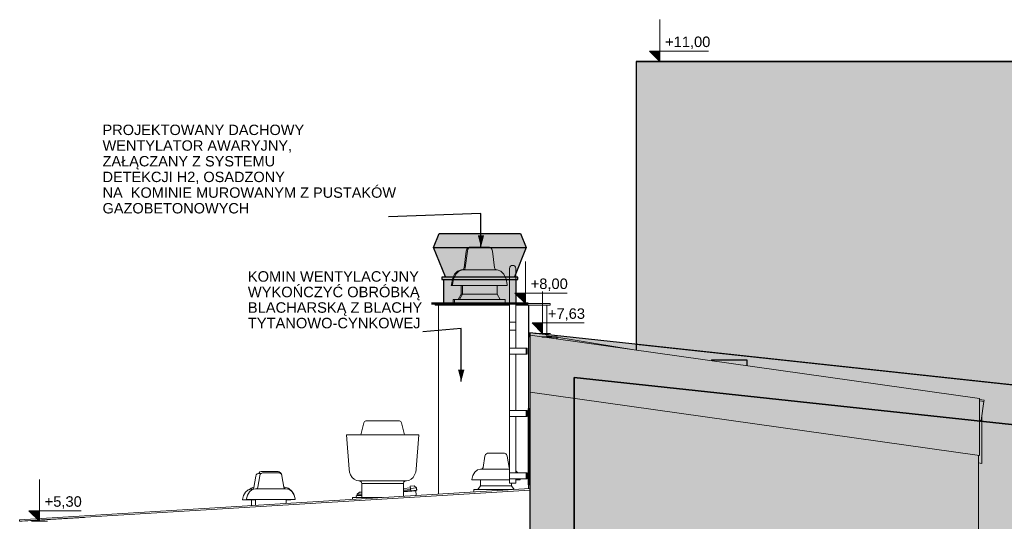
# Model space of a CAD drawing. Header units: centimetres. Extents: x -1412 to 8451, y -353 to 1224.
# Tile 23 of 24: x 6032 to 7252, y 500 to 1122. Entities that reach past the tile are written whole.
import ezdxf

# ---------------------------------------------------------------- set-up
doc = ezdxf.new("R2010")
doc.units = ezdxf.units.CM
doc.header["$MEASUREMENT"] = 0
for name, color, linetype in [('00 - DRABINA DACHOWA', 7, 'Continuous'), ('00 - SUFIT Z BLACHY', 7, 'Continuous'), ('280-A Dachy Powłoki', 7, 'Continuous'), ('299-A Wymiary Opisy', 7, 'Continuous'), ('420-K Ściany', 7, 'Continuous'), ('520-I Went_Klim', 7, 'Continuous'), ('Nowe_420 - Wełna mineralna', 7, 'Continuous'), ('Nowe_440-K Słupy stalowe', 7, 'Continuous'), ('Nowe_520-I Went_Klim', 7, 'Continuous'), ('Nowe_Okna Archicada', 7, 'Continuous')]:
    doc.layers.add(name, color=color, linetype=linetype)
for name, color, linetype, lineweight in [('00 - DRABINA DACHOWA_Nr_pióra__4', 7, 'Continuous', 20), ('00 - SUFIT Z BLACHY_Nr_pióra__12', 7, 'Continuous', 13), ('280-A Dachy Powłoki_Nr_pióra__12', 7, 'Continuous', 13), ('299-A Wymiary Opisy_Nr_pióra__11', 7, 'Continuous', 0), ('420-K Ściany_Nr_pióra__12', 7, 'Continuous', 13), ('420-K Ściany_Nr_pióra__13', 7, 'Continuous', 25), ('520-I Went_Klim_Nr_pióra__12', 7, 'Continuous', 13), ('Nowe_0_Nr_pióra__13', 7, 'Continuous', 25), ('Nowe_0_Nr_pióra__15', 7, 'Continuous', 50), ('Nowe_199-Z Wymiary i opisy_Nr_pióra__135', 5, 'Continuous', 20), ('Nowe_199-Z Wymiary i opisy_Nr_pióra__235', 5, 'Continuous', 0), ('Nowe_420 - Wełna mineralna_Nr_pióra__11', 7, 'Continuous', 0), ('Nowe_420 - Wełna mineralna_Nr_pióra__13', 7, 'Continuous', 25), ('Nowe_440-K Słupy stalowe_Nr_pióra__12', 7, 'Continuous', 13), ('Nowe_520-I Went_Klim_Nr_pióra__1', 7, 'Continuous', 20), ('Nowe_Okna Archicada_Nr_pióra__13', 7, 'Continuous', 25)]:
    doc.layers.add(name, color=color, linetype=linetype, lineweight=lineweight)
for name, color, linetype, lineweight, true_color in [('0_Nr_pióra__92', 7, 'Continuous', 20, 0xdfdfdf), ('280-A Dachy Powłoki_Nr_pióra__92', 7, 'Continuous', 20, 0xdfdfdf), ('420-K Ściany_Nr_pióra__82', 7, 'Continuous', 20, 0xd9b486), ('Nowe_420 - Wełna mineralna_Nr_pióra__48', 7, 'Continuous', 20, 0xc7b59a), ('Nowe_440-K Słupy stalowe_Nr_pióra__90', 7, 'Continuous', 20, 0x2d579d)]:
    doc.layers.add(name, color=color, linetype=linetype, lineweight=lineweight, true_color=true_color)
doc.styles.add('STYL_AUTOMATYCZNY_1', font='arial.ttf')
doc.dimstyles.new('STYL_AUTOMATYCZNY__3', dxfattribs={"dimtxt": 0.18, "dimasz": 14.592, "dimexe": 0.18, "dimexo": 0.0625, "dimgap": 0, "dimtad": 0, "dimtih": 1, "dimtoh": 1, "dimdec": 4, "dimzin": 0, "dimdsep": 46, "dimcen": 0.09, "dimadec": 0, "dimazin": 0, "dimtfac": 1, "dimtdec": 4, "dimtmove": 0, "dimatfit": 3, "dimldrblk": 'ARROWHEAD_5', "dimfxl": 0, "dimtolj": 1, "dimtzin": 0, "dimarcsym": 0})

# ---------------------------------------------------------------- blocks, each defined once
blk = doc.blocks.new('ElemPrzekroju_231_3', base_point=(6039.1, -30.2))
at = {"layer": 'Nowe_520-I Went_Klim_Nr_pióra__1', "color": 7, "linetype": 'Continuous', "lineweight": 20}
for p, q in [((6586.5, 834.7), (6583.8, 814.1)), ((6587.2, 837.4), (6586.5, 834.7)), ((6588.4, 839.1), (6587.2, 837.4)), ((6590.1, 839.8), (6588.4, 839.1)), ((6590.1, 839.8), (6590.5, 839.8)), ((6590.5, 839.8), (6591.7, 839.8)), ((6591.7, 839.8), (6593.6, 839.8)), ((6593.6, 839.8), (6596, 839.8)), ((6596, 839.8), (6598.9, 839.8)), ((6598.9, 839.8), (6601.9, 839.8)), ((6601.9, 839.8), (6605, 839.8)), ((6605, 839.8), (6607.9, 839.8)), ((6607.9, 839.8), (6610.3, 839.8)), ((6610.3, 839.8), (6612.2, 839.8)), ((6612.2, 839.8), (6613.4, 839.8)), ((6613.4, 839.8), (6613.8, 839.8)), ((6613.8, 839.8), (6615.5, 839.1)), ((6615.5, 839.1), (6616.6, 837.4)), ((6616.6, 837.4), (6617.4, 834.7)), ((6617.4, 834.7), (6620.1, 814.1)), ((6572.1, 806), (6569.4, 800.2)), ((6575.9, 810.1), (6572.1, 806)), ((6580.3, 811.6), (6575.9, 810.1)), ((6580.3, 811.6), (6581.1, 811.6)), ((6581.1, 811.6), (6583.2, 811.6)), ((6583.1, 812.3), (6582, 811.6)), ((6583.8, 814.1), (6583.1, 812.3)), ((6583.2, 811.6), (6586.7, 811.6)), ((6586.7, 811.6), (6591.1, 811.6)), ((6591.1, 811.6), (6596.4, 811.6)), ((6596.4, 811.6), (6601.9, 811.6)), ((6601.9, 811.6), (6607.5, 811.6)), ((6607.5, 811.6), (6612.7, 811.6)), ((6612.7, 811.6), (6617.2, 811.6)), ((6617.2, 811.6), (6620.6, 811.6)), ((6620.1, 814.1), (6620.8, 812.3)), ((6620.6, 811.6), (6622.8, 811.6)), ((6620.8, 812.3), (6621.9, 811.6)), ((6622.8, 811.6), (6623.5, 811.6)), ((6623.5, 811.6), (6628, 810.1)), ((6628, 810.1), (6631.8, 806)), ((6631.8, 806), (6634.4, 800.2)), ((6568.1, 793.2), (6568, 792.1)), ((6569.4, 800.2), (6568.1, 793.2)), ((6634.4, 800.2), (6635.8, 793.2)), ((6635.8, 793.2), (6635.9, 792.1)), ((6568, 792.1), (6569.2, 792.1)), ((6569.2, 792.1), (6572.6, 792.1)), ((6572.6, 792.1), (6578, 792.1)), ((6580.3, 781.3), (6576.6, 774.8)), ((6578, 792.1), (6585, 792.1)), ((6580.3, 792.1), (6580.3, 781.3)), ((6580.3, 781.3), (6581.1, 781.3)), ((6581.1, 781.3), (6583.2, 781.3)), ((6583.2, 781.3), (6586.7, 781.3)), ((6585, 792.1), (6593.2, 792.1)), ((6586.7, 781.3), (6591.1, 781.3)), ((6591.1, 781.3), (6596.4, 781.3)), ((6593.2, 792.1), (6601.9, 792.1)), ((6596.4, 781.3), (6601.9, 781.3)), ((6601.9, 792.1), (6610.7, 792.1)), ((6601.9, 781.3), (6607.5, 781.3)), ((6607.5, 781.3), (6612.7, 781.3)), ((6610.7, 792.1), (6618.9, 792.1)), ((6612.7, 781.3), (6617.2, 781.3)), ((6617.2, 781.3), (6620.6, 781.3)), ((6618.9, 792.1), (6625.9, 792.1)), ((6620.6, 781.3), (6622.8, 781.3)), ((6622.8, 781.3), (6623.5, 781.3)), ((6623.5, 792.1), (6623.5, 781.3)), ((6623.5, 781.3), (6627.2, 774.8)), ((6625.9, 792.1), (6631.3, 792.1)), ((6631.3, 792.1), (6634.7, 792.1)), ((6634.7, 792.1), (6635.9, 792.1)), ((6570.5, 774.8), (6633.4, 774.8)), ((6570.5, 769.8), (6570.5, 774.8)), ((6633.4, 769.8), (6633.4, 774.8))]:
    blk.add_line(p, q, dxfattribs=at)
blk = doc.blocks.new('ElemPrzekroju_232_3', base_point=(6039.1, -30.2))
at = {"layer": 'Nowe_420 - Wełna mineralna_Nr_pióra__11', "color": 7, "linetype": 'Continuous', "lineweight": 0}
blk.add_line((6684.8, 767.8), (6684.8, 728.4), dxfattribs=at)
blk = doc.blocks.new('ElemPrzekroju_233_3', base_point=(6039.1, -30.2))
at = {"layer": 'Nowe_420 - Wełna mineralna_Nr_pióra__11', "color": 7, "linetype": 'Continuous', "lineweight": 0}
for p, q in [((6550.6, 767.8), (6550.6, 533.5)), ((6662.3, 728.4), (6662.3, 767.8)), ((6662.3, 540.3), (6662.3, 728.4))]:
    blk.add_line(p, q, dxfattribs=at)
blk = doc.blocks.new('ElemPrzekroju_252_3', base_point=(6039.1, -30.2))
at = {"layer": '00 - SUFIT Z BLACHY_Nr_pióra__12', "color": 7, "linetype": 'Continuous', "lineweight": 13}
for p, q in [((6664, 539.7), (6664.2, 539.7)), ((6034.9, 499.8), (6112.2, 504.7)), ((6034.9, 439.8), (6034.9, 454.1))]:
    blk.add_line(p, q, dxfattribs=at)
blk = doc.blocks.new('ElemPrzekroju_253_3', base_point=(6039.1, -30.2))
at = {"layer": '420-K Ściany_Nr_pióra__82', "color": 43, "linetype": 'Continuous', "lineweight": 20, "true_color": 0xd9b486}
for p, q in [((6664.2, 659.8), (6664.2, 539.7)), ((7219.5, -5.2), (7219.5, 581.7)), ((7219.5, -5.2), (7211.5, -5.2))]:
    blk.add_line(p, q, dxfattribs=at)
blk = doc.blocks.new('ElemPrzekroju_254_3', base_point=(6039.1, -30.2))
at = {"layer": '420-K Ściany_Nr_pióra__12', "color": 7, "linetype": 'Continuous', "lineweight": 13}
for p, q in [((6664.2, -5.2), (6664.2, 659.7)), ((6718.6, -5.2), (6718.6, 652.1)), ((6718.6, -5.2), (6664.2, -5.2))]:
    blk.add_line(p, q, dxfattribs=at)
blk = doc.blocks.new('ElemPrzekroju_255_3', base_point=(6039.1, -30.2))
at = {"layer": '280-A Dachy Powłoki_Nr_pióra__92', "color": 254, "linetype": 'Continuous', "lineweight": 20, "true_color": 0xdfdfdf}
for p, q in [((7220.9, 650.6), (7226.5, 649.8)), ((7226.2, 648.3), (7220.9, 649.1)), ((7222.9, 624.6), (7226.2, 648.3)), ((7226.2, 648.3), (7226.5, 649.8)), ((7222.9, 624.6), (7220.9, 624.9)), ((7220.9, 624.3), (7222.8, 624.1)), ((7222.8, 624.1), (7220.9, 624.1)), ((7222.8, 624.1), (7222.9, 624.6))]:
    blk.add_line(p, q, dxfattribs=at)
blk = doc.blocks.new('ElemPrzekroju_256_3', base_point=(6039.1, -30.2))
at = {"layer": '420-K Ściany_Nr_pióra__13', "color": 7, "linetype": 'Continuous', "lineweight": 25}
for p, q in [((6664.2, 728.4), (6662.3, 728.4)), ((6678.6, 728.4), (6697.2, 728.4)), ((6697.2, 728.4), (6697.2, 725.8))]:
    blk.add_line(p, q, dxfattribs=at)
blk = doc.blocks.new('ElemPrzekroju_257_3', base_point=(6039.1, -30.2))
at = {"layer": '00 - SUFIT Z BLACHY_Nr_pióra__12', "color": 7, "linetype": 'Continuous', "lineweight": 13}
for p, q in [((7220.9, 652.2), (6664.2, 730.4)), ((6664.2, 730.4), (6664.2, 659.8)), ((6664.2, 730.4), (6664.2, 730.4)), ((7220.9, 652.2), (6664.2, 730.4)), ((7220.9, 581.5), (6664.2, 659.8)), ((7220.9, 650.6), (7220.9, 652.2)), ((7220.9, 652.2), (7220.9, 652.2)), ((7220.9, 652.2), (7220.9, 581.5)), ((7220.9, 581.5), (7220.9, 624.3)), ((7220.9, 581.5), (7220.9, 581.5))]:
    blk.add_line(p, q, dxfattribs=at)
blk = doc.blocks.new('ElemPrzekroju_258_3', base_point=(6039.1, -30.2))
at = {"layer": '420-K Ściany_Nr_pióra__13', "color": 7, "linetype": 'Continuous', "lineweight": 25}
for p, q in [((6888.8, 699.8), (6889.8, 699.8)), ((6888.8, 699.8), (6888.8, 698.9)), ((6889.8, 698.7), (6889.8, 699.8)), ((6889.8, 699.8), (6932.8, 699.8)), ((6932.8, 699.8), (6932.8, 692.7))]:
    blk.add_line(p, q, dxfattribs=at)
blk = doc.blocks.new('ElemPrzekroju_261_3', base_point=(6039.1, -30.2))
at = {"layer": '420-K Ściany_Nr_pióra__13', "color": 7, "linetype": 'Continuous', "lineweight": 25}
for p, q in [((6795.5, 1069.8), (7628.7, 1069.8)), ((6795.5, 1069.8), (6795.5, 712)), ((7630.3, 1069.8), (7628.7, 1069.8)), ((7628.7, 1069.8), (7628.7, 639.8)), ((7630.3, 639.8), (7630.3, 1069.8))]:
    blk.add_line(p, q, dxfattribs=at)
blk = doc.blocks.new('ElemPrzekroju_262_3', base_point=(6039.1, -30.2))
at = {"layer": '00 - SUFIT Z BLACHY_Nr_pióra__12', "color": 7, "linetype": 'Continuous', "lineweight": 13}
for p, q in [((6694, 728.4), (6684.8, 729.9)), ((6793, 712.3), (6697.2, 727.9)), ((7223.6, 629.6), (7223.6, 571.5)), ((7223.6, 571.5), (7219.5, 572.1))]:
    blk.add_line(p, q, dxfattribs=at)
blk = doc.blocks.new('ElemPrzekroju_272_3', base_point=(6039.1, -30.2))
at = {"layer": '520-I Went_Klim_Nr_pióra__12', "color": 7, "linetype": 'Continuous', "lineweight": 13}
for p, q in [((6329.3, 556.2), (6326.9, 542)), ((6329.9, 558.1), (6329.3, 556.2)), ((6331, 559.2), (6329.9, 558.1)), ((6332.5, 559.7), (6331, 559.2)), ((6332.5, 559.7), (6332.8, 559.7)), ((6332.8, 559.7), (6333.9, 559.7)), ((6333.9, 559.7), (6335.5, 559.7)), ((6335.5, 559.7), (6337.7, 559.7)), ((6337.7, 559.7), (6340.2, 559.7)), ((6340.2, 559.7), (6342.9, 559.7)), ((6342.9, 559.7), (6345.7, 559.7)), ((6345.7, 559.7), (6348.2, 559.7)), ((6348.2, 559.7), (6350.4, 559.7)), ((6350.4, 559.7), (6352, 559.7)), ((6352, 559.7), (6353.1, 559.7)), ((6353.1, 559.7), (6353.4, 559.7)), ((6353.4, 559.7), (6354.9, 559.2)), ((6354.9, 559.2), (6356, 558.1)), ((6356, 558.1), (6356.6, 556.2)), ((6356.6, 556.2), (6359, 542)), ((6319.9, 539.2), (6316.5, 536.4)), ((6323.9, 540.2), (6319.9, 539.2)), ((6323.9, 540.2), (6324.5, 540.2)), ((6324.5, 540.2), (6326.4, 540.2)), ((6326.3, 540.7), (6325.3, 540.2)), ((6326.9, 542), (6326.3, 540.7)), ((6326.4, 540.2), (6329.4, 540.2)), ((6329.4, 540.2), (6333.4, 540.2)), ((6333.4, 540.2), (6338, 540.2)), ((6338, 540.2), (6342.9, 540.2)), ((6342.9, 540.2), (6347.9, 540.2)), ((6347.9, 540.2), (6352.5, 540.2)), ((6352.5, 540.2), (6356.4, 540.2)), ((6356.4, 540.2), (6359.5, 540.2)), ((6359, 542), (6359.6, 540.7)), ((6359.5, 540.2), (6361.4, 540.2)), ((6359.6, 540.7), (6360.6, 540.2)), ((6361.4, 540.2), (6362, 540.2)), ((6362, 540.2), (6366, 539.2)), ((6366, 539.2), (6369.4, 536.4)), ((6313, 527.5), (6312.9, 526.7)), ((6312.9, 526.7), (6314, 526.7)), ((6314.2, 532.3), (6313, 527.5)), ((6314, 526.7), (6317, 526.7)), ((6316.5, 536.4), (6314.2, 532.3)), ((6317, 526.7), (6321.7, 526.7)), ((6321.7, 526.7), (6327.9, 526.7)), ((6323.9, 526.7), (6323.9, 519.6)), ((6327.9, 526.7), (6335.2, 526.7)), ((6335.2, 526.7), (6342.9, 526.7)), ((6342.9, 526.7), (6350.7, 526.7)), ((6350.7, 526.7), (6357.9, 526.7)), ((6357.9, 526.7), (6364.2, 526.7)), ((6362, 526.7), (6362, 522)), ((6364.2, 526.7), (6368.9, 526.7)), ((6368.9, 526.7), (6371.9, 526.7)), ((6369.4, 536.4), (6371.7, 532.3)), ((6371.7, 532.3), (6372.9, 527.5)), ((6371.9, 526.7), (6372.9, 526.7)), ((6372.9, 527.5), (6372.9, 526.7))]:
    blk.add_line(p, q, dxfattribs=at)
blk = doc.blocks.new('ElemPrzekroju_273_3', base_point=(6039.1, -30.2))
at = {"layer": '520-I Went_Klim_Nr_pióra__12', "color": 7, "linetype": 'Continuous', "lineweight": 13}
for p, q in [((6608.2, 580.6), (6605.8, 566.3)), ((6608.9, 582.5), (6608.2, 580.6)), ((6610, 583.6), (6608.9, 582.5)), ((6611.4, 584.1), (6610, 583.6)), ((6611.4, 584.1), (6611.8, 584.1)), ((6611.8, 584.1), (6612.8, 584.1)), ((6612.8, 584.1), (6614.5, 584.1)), ((6614.5, 584.1), (6616.7, 584.1)), ((6616.7, 584.1), (6619.2, 584.1)), ((6619.2, 584.1), (6621.9, 584.1)), ((6621.9, 584.1), (6624.6, 584.1)), ((6624.6, 584.1), (6627.2, 584.1)), ((6627.2, 584.1), (6629.3, 584.1)), ((6629.3, 584.1), (6631, 584.1)), ((6631, 584.1), (6632, 584.1)), ((6632, 584.1), (6632.4, 584.1)), ((6632.4, 584.1), (6633.9, 583.6)), ((6633.9, 583.6), (6634.9, 582.5)), ((6634.9, 582.5), (6635.6, 580.6)), ((6635.6, 580.6), (6638, 566.3)), ((6598.9, 563.6), (6595.5, 560.7)), ((6602.8, 564.6), (6598.9, 563.6)), ((6602.8, 564.6), (6603.5, 564.6)), ((6603.5, 564.6), (6605.4, 564.6)), ((6605.3, 565.1), (6604.2, 564.6)), ((6605.8, 566.3), (6605.3, 565.1)), ((6605.4, 564.6), (6608.4, 564.6)), ((6608.4, 564.6), (6612.4, 564.6)), ((6612.4, 564.6), (6617, 564.6)), ((6617, 564.6), (6621.9, 564.6)), ((6621.9, 564.6), (6626.9, 564.6)), ((6626.9, 564.6), (6631.5, 564.6)), ((6631.5, 564.6), (6635.4, 564.6)), ((6635.4, 564.6), (6638.4, 564.6)), ((6638, 566.3), (6638.6, 565.1)), ((6638.4, 564.6), (6638.8, 564.6)), ((6638.6, 565.1), (6638.8, 565)), ((6646.4, 562.3), (6648.3, 560.7)), ((6592, 551.8), (6591.9, 551.1)), ((6591.9, 551.1), (6592.9, 551.1)), ((6593.2, 556.7), (6592, 551.8)), ((6592.9, 551.1), (6595.9, 551.1)), ((6595.5, 560.7), (6593.2, 556.7)), ((6595.9, 551.1), (6600.7, 551.1)), ((6600.7, 551.1), (6606.9, 551.1)), ((6602.8, 551.1), (6602.8, 543.6)), ((6606.9, 551.1), (6614.1, 551.1)), ((6614.1, 551.1), (6621.9, 551.1)), ((6621.9, 551.1), (6629.7, 551.1)), ((6629.7, 551.1), (6636.9, 551.1)), ((6636.9, 551.1), (6638.8, 551.1)), ((6646.4, 551.1), (6647.9, 551.1)), ((6647.9, 551.1), (6650.9, 551.1)), ((6648.3, 560.7), (6648.8, 559.9)), ((6650.9, 551.1), (6651.9, 551.1)), ((6651.7, 552.3), (6651.8, 551.8)), ((6651.8, 551.8), (6651.9, 551.1)), ((6594.4, 539.1), (6642.4, 539.1)), ((6594.4, 536.2), (6594.4, 539.1)), ((6602.8, 543.6), (6599.5, 539.1)), ((6602.8, 543.6), (6603.5, 543.6)), ((6603.5, 543.6), (6605.4, 543.6)), ((6605.4, 543.6), (6608.4, 543.6)), ((6608.4, 543.6), (6612.4, 543.6)), ((6612.4, 543.6), (6617, 543.6)), ((6617, 543.6), (6621.9, 543.6)), ((6621.9, 543.6), (6626.9, 543.6)), ((6626.9, 543.6), (6631.5, 543.6)), ((6631.5, 543.6), (6635.4, 543.6)), ((6635.4, 543.6), (6638.4, 543.6)), ((6638.4, 543.6), (6640.4, 543.6)), ((6640.4, 543.6), (6641, 543.6)), ((6641, 547.2), (6641, 543.6)), ((6641, 543.6), (6644.2, 539.2))]:
    blk.add_line(p, q, dxfattribs=at)
blk = doc.blocks.new('ElemPrzekroju_274_3', base_point=(6039.1, -30.2))
at = {"layer": '520-I Went_Klim_Nr_pióra__12', "color": 7, "linetype": 'Continuous', "lineweight": 13}
for p, q in [((6459, 623.6), (6458, 621.8)), ((6460.5, 624.2), (6459, 623.6)), ((6460.5, 624.2), (6461.2, 624.2)), ((6461.2, 624.2), (6463.3, 624.2)), ((6463.3, 624.2), (6466.6, 624.2)), ((6466.6, 624.2), (6471, 624.2)), ((6471, 624.2), (6476, 624.2)), ((6476, 624.2), (6481.5, 624.2)), ((6481.5, 624.2), (6486.9, 624.2)), ((6486.9, 624.2), (6491.9, 624.2)), ((6491.9, 624.2), (6496.3, 624.2)), ((6496.3, 624.2), (6499.6, 624.2)), ((6499.6, 624.2), (6501.7, 624.2)), ((6501.7, 624.2), (6502.4, 624.2)), ((6502.4, 624.2), (6503.9, 623.6)), ((6503.9, 623.6), (6504.9, 621.8)), ((6458, 621.8), (6454.5, 607)), ((6504.9, 621.8), (6508.5, 607)), ((6436.5, 607), (6438, 607)), ((6436.5, 607), (6439.8, 564.6)), ((6438, 607), (6442.5, 607)), ((6442.5, 607), (6449.6, 607)), ((6449.6, 607), (6459, 607)), ((6459, 607), (6469.8, 607)), ((6469.8, 607), (6481.5, 607)), ((6481.5, 607), (6493.1, 607)), ((6493.1, 607), (6504, 607)), ((6504, 607), (6513.3, 607)), ((6513.3, 607), (6520.4, 607)), ((6520.4, 607), (6524.9, 607)), ((6526.5, 607), (6523.1, 564.6)), ((6524.9, 607), (6526.5, 607)), ((6439.8, 564.6), (6440.5, 560.7)), ((6523.1, 564.6), (6522.4, 560.7)), ((6440.5, 560.7), (6441.8, 557.2)), ((6441.8, 557.2), (6443.8, 554.2)), ((6443.8, 554.2), (6446.2, 551.9)), ((6446.2, 551.9), (6449, 550.4)), ((6449, 550.4), (6451.9, 550)), ((6451.9, 550), (6453, 550)), ((6453, 550), (6455.9, 550)), ((6453.2, 550), (6455, 548.9)), ((6455, 548.9), (6455.7, 546.5)), ((6455.9, 550), (6460.6, 550)), ((6460.6, 550), (6466.7, 550)), ((6466.7, 550), (6473.8, 550)), ((6473.8, 550), (6481.5, 550)), ((6481.5, 550), (6489.1, 550)), ((6489.1, 550), (6496.2, 550)), ((6496.2, 550), (6502.3, 550)), ((6502.3, 550), (6507, 550)), ((6507, 550), (6510, 550)), ((6507.9, 548.9), (6507.2, 546.5)), ((6509.7, 550), (6507.9, 548.9)), ((6510, 550), (6511, 550)), ((6513.9, 550.4), (6511, 550)), ((6516.7, 551.9), (6513.9, 550.4)), ((6519.1, 554.2), (6516.7, 551.9)), ((6521.1, 557.2), (6519.1, 554.2)), ((6522.4, 560.7), (6521.1, 557.2)), ((6455.7, 529.2), (6455.7, 546.5)), ((6455.7, 546.5), (6456.6, 546.5)), ((6456.6, 546.5), (6459.2, 546.5)), ((6459.2, 546.5), (6463.3, 546.5)), ((6463.3, 546.5), (6468.6, 546.5)), ((6468.6, 546.5), (6474.8, 546.5)), ((6474.8, 546.5), (6481.5, 546.5)), ((6481.5, 546.5), (6488.1, 546.5)), ((6488.1, 546.5), (6494.3, 546.5)), ((6494.3, 546.5), (6499.6, 546.5)), ((6499.6, 546.5), (6503.7, 546.5)), ((6503.7, 546.5), (6506.3, 546.5)), ((6506.3, 546.5), (6507.2, 546.5)), ((6507.2, 530.8), (6507.2, 546.5)), ((6444, 529.2), (6481, 529.2)), ((6444, 527), (6444, 529.2))]:
    blk.add_line(p, q, dxfattribs=at)
blk = doc.blocks.new('ElemPrzekroju_275_3', base_point=(6039.1, -30.2))
at = {"layer": '520-I Went_Klim_Nr_pióra__12', "color": 7, "linetype": 'Continuous', "lineweight": 13}
for p, q in [((6324.3, 555.7), (6321.9, 541.5)), ((6324.9, 557.6), (6324.3, 555.7)), ((6326, 558.7), (6324.9, 557.6)), ((6327.5, 559.2), (6326, 558.7)), ((6327.5, 559.2), (6327.8, 559.2)), ((6327.8, 559.2), (6328.9, 559.2)), ((6328.9, 559.2), (6330.5, 559.2)), ((6330.5, 559.2), (6331, 559.2)), ((6314.9, 538.7), (6311.5, 535.8)), ((6318.9, 539.7), (6314.9, 538.7)), ((6318.9, 539.7), (6319.5, 539.7)), ((6319.5, 539.7), (6321.4, 539.7)), ((6321.3, 540.2), (6320.3, 539.7)), ((6321.9, 541.5), (6321.3, 540.2)), ((6321.4, 539.7), (6321.9, 539.7)), ((6308, 527), (6307.9, 526.2)), ((6307.9, 526.2), (6309, 526.2)), ((6309.2, 531.8), (6308, 527)), ((6309, 526.2), (6312, 526.2)), ((6311.5, 535.8), (6309.2, 531.8)), ((6312, 526.2), (6316.7, 526.2)), ((6316.7, 526.2), (6322.9, 526.2)), ((6318.9, 526.2), (6318.9, 519.3)), ((6322.9, 526.2), (6323.9, 526.2)), ((6362, 526.2), (6363.9, 526.2)), ((6363.9, 526.2), (6366.9, 526.2)), ((6366.9, 526.2), (6367.9, 526.2)), ((6367.9, 526.7), (6367.9, 526.2))]:
    blk.add_line(p, q, dxfattribs=at)
blk = doc.blocks.new('ElemPrzekroju_276_3', base_point=(6039.1, -30.2))
at = {"layer": '280-A Dachy Powłoki_Nr_pióra__12', "color": 7, "linetype": 'Continuous', "lineweight": 13}
for p, q in [((6515.9, 541.3), (6507.2, 540.6)), ((6516.1, 539.1), (6507.2, 538.3)), ((6522.4, 538), (6507.2, 536.7)), ((6516.2, 537.8), (6507.2, 537)), ((6522.4, 537.7), (6507.2, 536.4)), ((6520.4, 543.6), (6515.7, 543.2)), ((6515.7, 543.2), (6516, 540.5)), ((6523.3, 541.2), (6516, 540.5)), ((6516, 540.5), (6516.2, 537.5)), ((6523.6, 538.2), (6516.2, 537.5)), ((6523.3, 541.2), (6520.4, 543.6)), ((6520.4, 543.6), (6520.5, 543.6)), ((6523.4, 541.2), (6520.5, 543.6)), ((6522.4, 538), (6522.4, 538.1)), ((6522.4, 537.7), (6522.4, 538)), ((6522.5, 538), (6522.4, 538)), ((6522.4, 537.8), (6523, 531.8)), ((6522.5, 537.8), (6522.4, 537.8)), ((6523, 531.8), (6522.4, 537.7)), ((6523.7, 538.2), (6522.5, 538.1)), ((6522.5, 538), (6522.5, 538.1)), ((6522.5, 537.7), (6522.5, 538)), ((6522.5, 537.8), (6523, 531.8)), ((6523, 531.8), (6522.5, 537.7)), ((6523.6, 538.2), (6523.3, 541.2)), ((6523.3, 541.2), (6523.4, 541.2)), ((6523.7, 538.2), (6523.4, 541.2)), ((6523.6, 538.2), (6523.7, 538.2)), ((6455.7, 531.9), (6448.7, 531.2)), ((6448.7, 531.2), (6451, 531.7)), ((6448.9, 529.2), (6448.7, 531.2)), ((6449.9, 533.3), (6452.9, 535.8)), ((6455.7, 533.8), (6449.9, 533.3)), ((6450, 532), (6449.9, 533.3)), ((6455.7, 532.5), (6450, 532)), ((6450.1, 532), (6450, 532)), ((6451, 532.1), (6450.1, 532)), ((6450.1, 532), (6450.1, 532)), ((6455.7, 532.2), (6451, 531.7)), ((6451, 531.7), (6451, 532.1)), ((6455.7, 536.1), (6452.9, 535.8)), ((6523, 531.8), (6522.2, 531.7))]:
    blk.add_line(p, q, dxfattribs=at)
blk = doc.blocks.new('ElemPrzekroju_277_3', base_point=(6039.1, -30.2))
at = {"layer": '520-I Went_Klim_Nr_pióra__12', "color": 7, "linetype": 'Continuous', "lineweight": 13}
for p, q in [((6330.9, 561.5), (6329.5, 561)), ((6330.9, 561.5), (6331.3, 561.5)), ((6331.3, 561.5), (6332.3, 561.5)), ((6332.3, 561.5), (6334, 561.5)), ((6334, 561.5), (6336.2, 561.5)), ((6336.2, 561.5), (6338.7, 561.5)), ((6338.7, 561.5), (6341.4, 561.5)), ((6341.4, 561.5), (6344.1, 561.5)), ((6344.1, 561.5), (6346.7, 561.5)), ((6346.7, 561.5), (6348.8, 561.5)), ((6348.8, 561.5), (6350.5, 561.5)), ((6350.5, 561.5), (6351.6, 561.5)), ((6351.6, 561.5), (6351.9, 561.5)), ((6351.9, 561.5), (6353.4, 561)), ((6328.4, 559.9), (6328.2, 559.2)), ((6329.5, 561), (6328.4, 559.9)), ((6353.4, 561), (6354.4, 559.9)), ((6354.4, 559.9), (6354.6, 559.3)), ((6318.4, 541), (6316, 539)), ((6321.9, 541.9), (6318.4, 541)), ((6359, 542), (6359.9, 542)), ((6359, 542), (6359.1, 542)), ((6359.9, 542), (6360.5, 542)), ((6360.5, 542), (6364.4, 541)), ((6364.4, 541), (6367.9, 538.1)), ((6367.9, 538.1), (6368.4, 537.2))]:
    blk.add_line(p, q, dxfattribs=at)
blk = doc.blocks.new('ElemPrzekroju_278_3', base_point=(6039.1, -30.2))
at = {"layer": '520-I Went_Klim_Nr_pióra__12', "color": 7, "linetype": 'Continuous', "lineweight": 13}
for p, q in [((6353.9, 560.4), (6354.6, 560.2)), ((6354.6, 560.2), (6355.7, 559)), ((6355.7, 559), (6356.4, 557.2)), ((6356.4, 557.2), (6356.4, 556.8)), ((6358.9, 542.6), (6359.2, 542)), ((6365.3, 540.3), (6365.7, 540.2)), ((6365.7, 540.2), (6369.1, 537.3)), ((6369.1, 537.3), (6371.4, 533.3)), ((6371.4, 533.3), (6371.6, 532.4))]:
    blk.add_line(p, q, dxfattribs=at)
blk = doc.blocks.new('ElemPrzekroju_279_3', base_point=(6039.1, -30.2))
at = {"layer": '00 - SUFIT Z BLACHY_Nr_pióra__12', "color": 7, "linetype": 'Continuous', "lineweight": 13}
for p, q in [((6031.8, 501.8), (6664, 540.4)), ((6031.8, 499.8), (6664, 538.4)), ((6664, 540.4), (6664.2, 540.4)), ((6664, 538.4), (6664, 540.4)), ((6664.2, 540.4), (6664.2, 539.7)), ((6031.8, 499.8), (6031.8, 501.8)), ((6034.9, 499.9), (6097.9, 503.8)), ((6097.9, 503.8), (6108.5, 504.4)), ((6032, 499.8), (6031.8, 499.8)), ((6032, 499.8), (6034.9, 499.9))]:
    blk.add_line(p, q, dxfattribs=at)
blk = doc.blocks.new('ElemPrzekroju_280_3', base_point=(6039.1, -30.2))
at = {"layer": '00 - SUFIT Z BLACHY_Nr_pióra__12', "color": 7, "linetype": 'Continuous', "lineweight": 13}
for p, q in [((6038.6, 500.2), (6038.6, 500)), ((6038.6, 500), (6038.6, 500.2)), ((6101.6, 504), (6101.6, 504)), ((6035.6, 499.8), (6035.6, 500))]:
    blk.add_line(p, q, dxfattribs=at)
blk = doc.blocks.new('ElemPrzekroju_290_3', base_point=(6039.1, -30.2))
at = {"layer": 'Nowe_520-I Went_Klim_Nr_pióra__1', "color": 7, "linetype": 'Continuous', "lineweight": 20}
for p, q in [((6585, 834.7), (6582.3, 814.1)), ((6585.8, 837.4), (6585, 834.7)), ((6586.9, 839.1), (6585.8, 837.4)), ((6588.6, 839.8), (6586.9, 839.1)), ((6588.6, 839.8), (6589, 839.8)), ((6589, 839.8), (6590.1, 839.8)), ((6570.6, 806), (6568, 800.2)), ((6574.4, 810.1), (6570.6, 806)), ((6578.9, 811.6), (6574.4, 810.1)), ((6578.9, 811.6), (6579.6, 811.6)), ((6579.6, 811.6), (6580.3, 811.6)), ((6581.6, 812.3), (6580.5, 811.6)), ((6582.3, 814.1), (6581.6, 812.3)), ((6566.6, 793.2), (6566.5, 792.1)), ((6568, 800.2), (6566.6, 793.2)), ((6566.5, 792.1), (6567.7, 792.1)), ((6567.7, 792.1), (6568, 792.1)), ((6578.9, 781.3), (6575.2, 774.8)), ((6578.9, 792.1), (6578.9, 781.3)), ((6578.9, 781.3), (6579.6, 781.3)), ((6579.6, 781.3), (6580.3, 781.3)), ((6569, 774.8), (6570.5, 774.8)), ((6569, 769.8), (6569, 774.8))]:
    blk.add_line(p, q, dxfattribs=at)
blk = doc.blocks.new('ElemPrzekroju_296_3', base_point=(6039.1, -30.2))
at = {"layer": 'Nowe_Okna Archicada_Nr_pióra__13', "color": 7, "linetype": 'Continuous', "lineweight": 25}
for p, q in [((6662.3, 544.8), (6662.3, 639.8)), ((6662.3, 639.8), (6662.7, 639.8)), ((6662.7, 639.8), (6662.7, 544.8)), ((6662.7, 544.8), (6662.3, 544.8))]:
    blk.add_line(p, q, dxfattribs=at)
blk = doc.blocks.new('ElemPrzekroju_297_3', base_point=(6039.1, -30.2))
at = {"layer": 'Nowe_Okna Archicada_Nr_pióra__13', "color": 7, "linetype": 'Continuous', "lineweight": 25}
for p, q in [((6662.7, 544.8), (6662.7, 639.8)), ((6662.7, 639.8), (6663, 639.8)), ((6663, 639.8), (6663, 544.8)), ((6663, 544.8), (6662.7, 544.8))]:
    blk.add_line(p, q, dxfattribs=at)
blk = doc.blocks.new('ElemPrzekroju_298_3', base_point=(6039.1, -30.2))
at = {"layer": 'Nowe_Okna Archicada_Nr_pióra__13', "color": 7, "linetype": 'Continuous', "lineweight": 25}
for p, q in [((6663.1, 544.8), (6663.1, 639.8)), ((6663.1, 639.8), (6663.4, 639.8)), ((6663.4, 639.8), (6663.4, 544.8)), ((6663.4, 544.8), (6663.1, 544.8))]:
    blk.add_line(p, q, dxfattribs=at)
blk = doc.blocks.new('ElemPrzekroju_299_3', base_point=(6039.1, -30.2))
at = {"layer": 'Nowe_Okna Archicada_Nr_pióra__13', "color": 7, "linetype": 'Continuous', "lineweight": 25}
for p, q in [((6663.5, 639.8), (6663.8, 639.8)), ((6663.5, 544.8), (6663.5, 639.8)), ((6663.8, 639.8), (6663.8, 544.8)), ((6663.8, 544.8), (6663.5, 544.8))]:
    blk.add_line(p, q, dxfattribs=at)
blk = doc.blocks.new('ElemPrzekroju_300_3', base_point=(6039.1, -30.2))
at = {"layer": 'Nowe_440-K Słupy stalowe_Nr_pióra__90', "color": 165, "linetype": 'Continuous', "lineweight": 20, "true_color": 0x2d579d}
blk.add_line((6662.4, 762.6), (6662.3, 762.6), dxfattribs=at)
blk = doc.blocks.new('ElemPrzekroju_301_3', base_point=(6039.1, -30.2))
at = {"layer": 'Nowe_440-K Słupy stalowe_Nr_pióra__12', "color": 7, "linetype": 'Continuous', "lineweight": 13}
for p, q in [((6546.6, 769.8), (6638.8, 769.8)), ((6546.6, 767.8), (6546.6, 769.8)), ((6646.4, 769.8), (6688.8, 769.8)), ((6688.8, 767.8), (6688.8, 769.8)), ((6546.6, 767.8), (6638.8, 767.8)), ((6646.4, 767.8), (6688.8, 767.8))]:
    blk.add_line(p, q, dxfattribs=at)
blk = doc.blocks.new('ElemPrzekroju_302_3', base_point=(6039.1, -30.2))
at = {"layer": 'Nowe_420 - Wełna mineralna_Nr_pióra__11', "color": 7, "linetype": 'Continuous', "lineweight": 0}
blk.add_line((6662.3, 728.7), (6662.4, 728.7), dxfattribs=at)
blk = doc.blocks.new('ElemPrzekroju_303_3', base_point=(6039.1, -30.2))
at = {"layer": 'Nowe_420 - Wełna mineralna_Nr_pióra__11', "color": 7, "linetype": 'Continuous', "lineweight": 0}
for p, q in [((6662.4, 767.8), (6662.4, 728.7)), ((6662.4, 728.7), (6664.2, 728.7))]:
    blk.add_line(p, q, dxfattribs=at)
blk = doc.blocks.new('Wymiary_16_3', base_point=(6056.3, -30.2))
at = {"layer": '299-A Wymiary Opisy_Nr_pióra__11', "linetype": 'Continuous', "lineweight": 0}
for points in [[(6056.3, 499.8), (6056.3, 512.8), (6043.3, 512.8)], [(6056.3, -5.2), (6056.3, 7.8), (6043.3, 7.8)], [(6056.3, -30.2), (6056.3, -17.2), (6043.3, -17.2)]]:
    blk.add_hatch(color=7, dxfattribs=at).paths.add_polyline_path(points)
at = {"layer": '299-A Wymiary Opisy_Nr_pióra__11', "color": 7, "linetype": 'Continuous', "lineweight": 0}
for p, q in [((6056.3, 499.8), (6056.3, 551.8)), ((6056.3, 499.8), (6043.3, 512.8)), ((6043.3, 512.8), (6056.3, 512.8)), ((6056.3, 512.8), (6107.9, 512.8)), ((6056.3, 499.8), (6046.6, 499.8)), ((6056.3, 499.8), (6066.1, 499.8)), ((6056.3, -5.2), (6056.3, 46.8)), ((6056.3, -30.2), (6056.3, 21.8)), ((6056.3, -5.2), (6043.3, 7.8)), ((6043.3, 7.8), (6056.3, 7.8)), ((6056.3, 7.8), (6107.9, 7.8)), ((6056.3, -5.2), (6046.6, -5.2)), ((6056.3, -5.2), (6066.1, -5.2)), ((6056.3, -30.2), (6043.3, -17.2)), ((6043.3, -17.2), (6056.3, -17.2)), ((6056.3, -17.2), (6107.3, -17.2)), ((6056.3, -30.2), (6046.6, -30.2)), ((6056.3, -30.2), (6066.1, -30.2))]:
    blk.add_line(p, q, dxfattribs=at)
at = {"layer": '299-A Wymiary Opisy_Nr_pióra__11', "color": 7, "lineweight": 0, "char_height": 13, "attachment_point": 7, "style": 'STYL_AUTOMATYCZNY_1'}
for s, insert in [('\\A1;{\\pql;\\fArial|b0|i0|c238|p0;\\W1.000000;+5,30}', (6062.8, 515.4)), ('\\A1;{\\pql;\\fArial|b0|i0|c238|p0;\\W1.000000;+0,25}', (6062.8, 10.4)), ('\\A1;{\\pql;\\fArial|b0|i0|c238|p0;\\W1.000000;±0,00}', (6062.8, -14.6))]:
    blk.add_mtext(s, dxfattribs=dict(at, insert=insert))
blk = doc.blocks.new('Wymiary_18_3', base_point=(6658.4, 769.8))
at = {"layer": '299-A Wymiary Opisy_Nr_pióra__11', "linetype": 'Continuous', "lineweight": 0}
blk.add_hatch(color=7, dxfattribs=at).paths.add_polyline_path([(6658.4, 769.8), (6658.4, 782.8), (6645.4, 782.8)])
at = {"layer": '299-A Wymiary Opisy_Nr_pióra__11', "color": 7, "linetype": 'Continuous', "lineweight": 0}
for p, q in [((6658.4, 769.8), (6658.4, 821.8)), ((6658.4, 769.8), (6645.4, 782.8)), ((6645.4, 782.8), (6658.4, 782.8)), ((6658.4, 782.8), (6710, 782.8)), ((6658.4, 769.8), (6648.6, 769.8)), ((6658.4, 769.8), (6668.1, 769.8))]:
    blk.add_line(p, q, dxfattribs=at)
at = {"layer": '299-A Wymiary Opisy_Nr_pióra__11', "color": 7, "lineweight": 0, "insert": (6664.9, 785.4), "char_height": 13, "attachment_point": 7, "style": 'STYL_AUTOMATYCZNY_1'}
blk.add_mtext('\\A1;{\\pql;\\fArial|b0|i0|c238|p0;\\W1.000000;+8,00}', dxfattribs=at)
blk = doc.blocks.new('Wymiary_19_3', base_point=(6679.7, 732.8))
at = {"layer": '299-A Wymiary Opisy_Nr_pióra__11', "linetype": 'Continuous', "lineweight": 0}
blk.add_hatch(color=7, dxfattribs=at).paths.add_polyline_path([(6679.7, 732.8), (6679.7, 745.8), (6666.7, 745.8)])
at = {"layer": '299-A Wymiary Opisy_Nr_pióra__11', "color": 7, "linetype": 'Continuous', "lineweight": 0}
for p, q in [((6679.7, 732.8), (6679.7, 784.8)), ((6679.7, 732.8), (6666.7, 745.8)), ((6666.7, 745.8), (6679.7, 745.8)), ((6679.7, 745.8), (6731.3, 745.8)), ((6679.7, 732.8), (6669.9, 732.8)), ((6679.7, 732.8), (6689.4, 732.8))]:
    blk.add_line(p, q, dxfattribs=at)
at = {"layer": '299-A Wymiary Opisy_Nr_pióra__11', "color": 7, "lineweight": 0, "insert": (6686.2, 748.4), "char_height": 13, "attachment_point": 7, "style": 'STYL_AUTOMATYCZNY_1'}
blk.add_mtext('\\A1;{\\pql;\\fArial|b0|i0|c238|p0;\\W1.000000;+7,63}', dxfattribs=at)
blk = doc.blocks.new('Wymiary_20_3', base_point=(6824.9, 1069.8))
at = {"layer": '299-A Wymiary Opisy_Nr_pióra__11', "linetype": 'Continuous', "lineweight": 0}
blk.add_hatch(color=7, dxfattribs=at).paths.add_polyline_path([(6824.9, 1069.8), (6824.9, 1082.8), (6811.9, 1082.8)])
at = {"layer": '299-A Wymiary Opisy_Nr_pióra__11', "color": 7, "linetype": 'Continuous', "lineweight": 0}
for p, q in [((6824.9, 1069.8), (6824.9, 1121.8)), ((6824.9, 1069.8), (6811.9, 1082.8)), ((6811.9, 1082.8), (6824.9, 1082.8)), ((6824.9, 1082.8), (6885.1, 1082.8)), ((6824.9, 1069.8), (6815.1, 1069.8)), ((6824.9, 1069.8), (6834.6, 1069.8))]:
    blk.add_line(p, q, dxfattribs=at)
at = {"layer": '299-A Wymiary Opisy_Nr_pióra__11', "color": 7, "lineweight": 0, "insert": (6831.4, 1085.4), "char_height": 13, "attachment_point": 7, "style": 'STYL_AUTOMATYCZNY_1'}
blk.add_mtext('\\A1;{\\pql;\\fArial|b0|i0|c238|p0;\\W1.000000;+11,00}', dxfattribs=at)
blk = doc.blocks.new('ARROWHEAD_5')
at = {"linetype": 'Continuous', "lineweight": 0}
blk.add_hatch(color=0, dxfattribs=at).paths.add_polyline_path([(-1, 0.2679), (0, 0), (-1, -0.2679)])
at = {"color": 0, "linetype": 'Continuous', "lineweight": 0}
blk.add_line((0, 0), (-1, 0), dxfattribs=at)
blk = doc.blocks.new('ElemPrzekroju_304_3', base_point=(6039.1, -30.2))
at = {"layer": '00 - DRABINA DACHOWA_Nr_pióra__4', "color": 7, "linetype": 'Continuous', "lineweight": 20}
for p, q in [((6639.1, 814.7), (6638.8, 813.3)), ((6638.8, 746.7), (6638.8, 813.3)), ((6639.9, 816), (6639.1, 814.7)), ((6641.2, 816.8), (6639.9, 816)), ((6642.6, 817.1), (6641.2, 816.8)), ((6644.1, 816.8), (6642.6, 817.1)), ((6645.3, 816), (6644.1, 816.8)), ((6646.2, 814.7), (6645.3, 816)), ((6646.4, 813.3), (6646.2, 814.7)), ((6646.4, 746.7), (6646.4, 813.3)), ((6646.4, 746.7), (6638.8, 746.7)), ((6638.8, 736.6), (6638.8, 746.7)), ((6646.4, 736.6), (6646.4, 746.7)), ((6646.4, 736.6), (6638.8, 736.6)), ((6638.8, 714.5), (6638.8, 736.6)), ((6646.4, 714.5), (6646.4, 736.6)), ((6659.4, 714.5), (6638.8, 714.5)), ((6638.8, 706.9), (6638.8, 714.5)), ((6660.6, 714.5), (6659.4, 714.5)), ((6659.4, 706.9), (6659.4, 714.5)), ((6660.6, 706.9), (6660.6, 714.5)), ((6659.4, 706.9), (6638.8, 706.9)), ((6638.8, 637.2), (6638.8, 706.9)), ((6646.4, 637.2), (6646.4, 706.9)), ((6660.6, 706.9), (6659.4, 706.9)), ((6659.4, 637.2), (6638.8, 637.2)), ((6638.8, 629.6), (6638.8, 637.2)), ((6660.6, 637.2), (6659.4, 637.2)), ((6659.4, 629.6), (6659.4, 637.2)), ((6660.6, 629.6), (6660.6, 637.2)), ((6659.4, 629.6), (6638.8, 629.6)), ((6638.8, 559.9), (6638.8, 629.6)), ((6646.4, 559.9), (6646.4, 629.6)), ((6660.6, 629.6), (6659.4, 629.6)), ((6659.4, 559.9), (6638.8, 559.9)), ((6638.8, 552.3), (6638.8, 559.9)), ((6659.4, 552.3), (6638.8, 552.3)), ((6638.8, 547.2), (6638.8, 552.3)), ((6646.4, 547.2), (6646.4, 552.3)), ((6660.6, 559.9), (6659.4, 559.9)), ((6659.4, 552.3), (6659.4, 559.9)), ((6660.6, 552.3), (6659.4, 552.3)), ((6660.6, 552.3), (6660.6, 559.9)), ((6646.4, 547.2), (6638.8, 547.2))]:
    blk.add_line(p, q, dxfattribs=at)

msp = doc.modelspace()

# ---------------------------------------------------------------- hatches: boundary and pattern name
at = {"layer": '0_Nr_pióra__92', "linetype": 'Continuous', "lineweight": 20, "true_color": 0xdfdfdf}
for points in [[(6658.7, 839.3), (6651.6, 856.6), (6550.9, 856.6), (6543.8, 839.3)], [(6543.8, 839.3), (6558.5, 802.8), (6644, 802.8), (6658.7, 839.3)], [(6554.1, 802.6), (6648.3, 802.6), (6648.3, 799.6), (6554.1, 799.6)], [(6646, 799.6), (6556.8, 799.6), (6556.8, 769.7), (6646, 769.7)]]:
    msp.add_hatch(color=254, dxfattribs=at).paths.add_polyline_path(points)
at = {"layer": 'Nowe_420 - Wełna mineralna_Nr_pióra__48', "linetype": 'Continuous', "lineweight": 0, "true_color": 0xcdbfab}
for points in [[(6795.5, 1069.8), (6795.5, 719.3), (8451.3, 540.6), (8451.3, 1069.8)], [(6718.6, -5.2), (6718.6, 678.1), (8451.3, 491.7), (8451.3, 540.6), (6663.8, 733.5), (6664.2, -5.2)], [(6718.6, 678.1), (6718.6, -5.2), (8451.3, -5.2), (8451.3, 491.7)]]:
    msp.add_hatch(color=9, dxfattribs=at).paths.add_polyline_path(points)

# ---------------------------------------------------------------- linework, layer by layer
at = {"layer": 'Nowe_0_Nr_pióra__13', "color": 7, "linetype": 'Continuous', "lineweight": 25}
for p, q in [((6544.5, 839.4), (6551.6, 856.7)), ((6551.6, 856.7), (6652.3, 856.7)), ((6652.3, 856.7), (6659.4, 839.4)), ((6559.2, 802.9), (6544.5, 839.4)), ((6544.5, 839.4), (6659.4, 839.4)), ((6659.4, 839.4), (6644.7, 802.9)), ((6649, 802.6), (6554.8, 802.6)), ((6554.8, 802.6), (6554.8, 799.7)), ((6554.8, 799.7), (6649, 799.7)), ((6557.1, 769.7), (6557.1, 799.7)), ((6646.7, 769.7), (6646.7, 799.7)), ((6649, 799.7), (6649, 802.6))]:
    msp.add_line(p, q, dxfattribs=at)
at = {"layer": 'Nowe_0_Nr_pióra__15', "color": 7, "linetype": 'Continuous', "lineweight": 50}
msp.add_line((6541.9, 769.7), (6661.9, 769.8), dxfattribs=at)
at = {"layer": 'Nowe_420 - Wełna mineralna_Nr_pióra__13', "color": 7, "linetype": 'Continuous', "lineweight": 25, "flags": 128}
for points in [[(6795.5, 1069.8), (6795.5, 719.3), (8451.3, 540.6), (8451.3, 1069.8)], [(6718.6, -5.2), (6718.6, 678.1), (8451.3, 491.7), (8451.3, 540.6), (6663.8, 733.5), (6664.2, -5.2)], [(6718.6, 678.1), (6718.6, -5.2), (8451.3, -5.2), (8451.3, 491.7)]]:
    msp.add_lwpolyline(points, close=True, dxfattribs=at)

# ---------------------------------------------------------------- block references
at = {"layer": '00 - DRABINA DACHOWA', "lineweight": 0}
msp.add_blockref('ElemPrzekroju_304_3', (6039.1, -30.2), dxfattribs=at)
at = {"layer": '00 - SUFIT Z BLACHY', "lineweight": 0}
for name in ['ElemPrzekroju_257_3', 'ElemPrzekroju_262_3', 'ElemPrzekroju_279_3', 'ElemPrzekroju_252_3', 'ElemPrzekroju_280_3']:
    msp.add_blockref(name, (6039.1, -30.2), dxfattribs=at)
at = {"layer": '280-A Dachy Powłoki', "lineweight": 0}
for name in ['ElemPrzekroju_255_3', 'ElemPrzekroju_276_3']:
    msp.add_blockref(name, (6039.1, -30.2), dxfattribs=at)
at = {"layer": '299-A Wymiary Opisy', "color": 7, "linetype": 'Continuous', "lineweight": 0}
for name, p in [('Wymiary_20_3', (6824.9, 1069.8)), ('Wymiary_18_3', (6658.4, 769.8)), ('Wymiary_19_3', (6679.7, 732.8)), ('Wymiary_16_3', (6056.3, -30.2))]:
    msp.add_blockref(name, p, dxfattribs=at)
at = {"layer": '420-K Ściany', "lineweight": 0}
for name in ['ElemPrzekroju_261_3', 'ElemPrzekroju_256_3', 'ElemPrzekroju_258_3', 'ElemPrzekroju_253_3', 'ElemPrzekroju_254_3']:
    msp.add_blockref(name, (6039.1, -30.2), dxfattribs=at)
at = {"layer": '520-I Went_Klim', "lineweight": 0}
for name in ['ElemPrzekroju_274_3', 'ElemPrzekroju_273_3', 'ElemPrzekroju_277_3', 'ElemPrzekroju_275_3', 'ElemPrzekroju_272_3', 'ElemPrzekroju_278_3']:
    msp.add_blockref(name, (6039.1, -30.2), dxfattribs=at)
at = {"layer": 'Nowe_420 - Wełna mineralna', "lineweight": 0}
for name in ['ElemPrzekroju_233_3', 'ElemPrzekroju_303_3', 'ElemPrzekroju_232_3', 'ElemPrzekroju_302_3']:
    msp.add_blockref(name, (6039.1, -30.2), dxfattribs=at)
at = {"layer": 'Nowe_440-K Słupy stalowe', "lineweight": 0}
for name in ['ElemPrzekroju_301_3', 'ElemPrzekroju_300_3']:
    msp.add_blockref(name, (6039.1, -30.2), dxfattribs=at)
at = {"layer": 'Nowe_520-I Went_Klim', "lineweight": 0}
for name in ['ElemPrzekroju_290_3', 'ElemPrzekroju_231_3']:
    msp.add_blockref(name, (6039.1, -30.2), dxfattribs=at)
at = {"layer": 'Nowe_Okna Archicada', "lineweight": 0}
for name in ['ElemPrzekroju_296_3', 'ElemPrzekroju_297_3', 'ElemPrzekroju_298_3', 'ElemPrzekroju_299_3']:
    msp.add_blockref(name, (6039.1, -30.2), dxfattribs=at)

# ---------------------------------------------------------------- texts
at = {"layer": 'Nowe_199-Z Wymiary i opisy_Nr_pióra__135', "color": 5, "linetype": 'Continuous', "lineweight": 20, "insert": (6134.5, 881.3), "char_height": 12.872, "attachment_point": 7, "line_spacing_factor": 0.906183, "style": 'STYL_AUTOMATYCZNY_1'}
msp.add_mtext('\\A1;{\\pql;\\fArial|b0|i0|c238|p0;\\W1.000000;PROJEKTOWANY DACHOWY \\P\\pql;\\fArial|b0|i0|c238|p0;\\W1.000000;WENTYLATOR AWARYJNY, \\P\\pql;\\fArial|b0|i0|c238|p0;\\W1.000000;ZAŁĄCZANY Z SYSTEMU \\P\\pql;\\fArial|b0|i0|c238|p0;\\W1.000000;DETEKCJI H2, OSADZONY \\P\\pql;\\fArial|b0|i0|c238|p0;\\W1.000000;NA  KOMINIE MUROWANYM Z PUSTAKÓW\\P\\pql;\\fArial|b0|i0|c238|p0;\\W1.000000;GAZOBETONOWYCH}', dxfattribs=at)
at = {"layer": 'Nowe_199-Z Wymiary i opisy_Nr_pióra__235', "color": 5, "linetype": 'Continuous', "lineweight": 0, "insert": (6314.5, 738.9), "char_height": 13, "attachment_point": 7, "line_spacing_factor": 0.888941, "style": 'STYL_AUTOMATYCZNY_1'}
msp.add_mtext('\\A1;{\\pql;\\fArial|b0|i0|c238|p0;\\W1.000000;KOMIN WENTYLACYJNY \\P\\pql;\\fArial|b0|i0|c238|p0;\\W1.000000;WYKOŃCZYĆ\\fArial|b0|i0|c238|p0;\\W1.000000; \\fArial|b0|i0|c238|p0;\\W1.000000;OBRÓBKĄ \\P\\pql;\\fArial|b0|i0|c238|p0;\\W1.000000;BLACHARSKĄ Z BLACHY \\P\\pql;\\fArial|b0|i0|c238|p0;\\W1.000000;TYTAN\\fArial|b0|i0|c238|p0;\\W1.000000;OWO\\fArial|b0|i0|c238|p0;\\W1.000000;-CYNK\\fArial|b0|i0|c238|p0;\\W1.000000;OWEJ}', dxfattribs=at)

# ---------------------------------------------------------------- leaders
at = {"layer": 'Nowe_199-Z Wymiary i opisy_Nr_pióra__135', "color": 5, "linetype": 'Continuous', "lineweight": 20, "annotation_type": 0, "has_hookline": 1, "hookline_direction": 1, "text_width": 361.8}
msp.add_leader([(6603.3, 839.8), (6603.3, 881.3), (6488.6, 877.1)], dimstyle='STYL_AUTOMATYCZNY__3', dxfattribs=at)
at = {"layer": 'Nowe_199-Z Wymiary i opisy_Nr_pióra__235', "color": 5, "linetype": 'Continuous', "lineweight": 0, "annotation_type": 0, "has_hookline": 1, "hookline_direction": 1, "text_width": 214.3}
msp.add_leader([(6578.8, 673), (6578.8, 738.9), (6531.2, 734.6)], dimstyle='STYL_AUTOMATYCZNY__3', dxfattribs=at)

doc.saveas('drawing.dxf')
